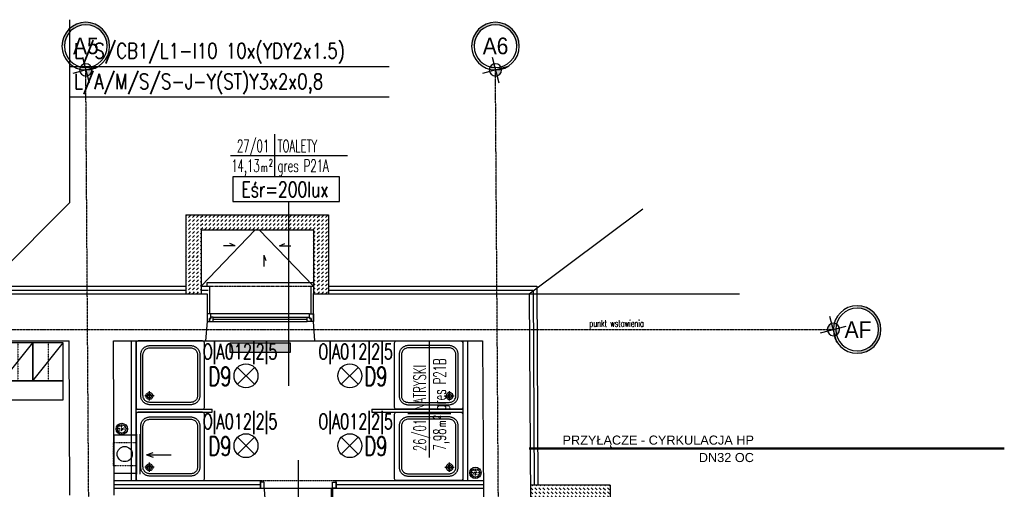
# Model space of a CAD drawing. Header units: inches. Extents: x -281236 to -70395, y 38777 to 102341.
# Tile 58 of 244: x -139263 to -137965, y 44031 to 44649. Entities that reach past the tile are written whole.
import ezdxf
from ezdxf.enums import TextEntityAlignment as Align

# ---------------------------------------------------------------- set-up
doc = ezdxf.new("R2010")
doc.units = ezdxf.units.IN
doc.header["$MEASUREMENT"] = 0
for name, pattern in [('00-inst$0$DASHDOT', [1, 0.5, -0.25, 0, -0.25]), ('CENTER', [2, 1.25, -0.25, 0.25, -0.25]), ('DASHDOT', [1, 0.5, -0.25, 0, -0.25]), ('DASHED', [0.75, 0.5, -0.25]), ('DASHED2', [0.375, 0.25, -0.125])]:
    doc.linetypes.add(name, pattern=pattern)
doc.layers.get('0').update_dxf_attribs({"color": 101})
doc.layers.add('0-obrys plyty', color=24, linetype='Continuous', plot=False)
doc.layers.add('0-pomoc', color=21, linetype='Continuous', plot=False)
for name, color, linetype in [('beton_hatch', 145, 'Continuous'), ('Cieniutko', 8, 'Continuous'), ('Drz---drzwi', 5, 'Continuous'), ('E-90', 6, 'Continuous'), ('E-OPIS-POM', 6, 'Continuous'), ('E35', 6, 'Continuous'), ('Ins-kan', 54, 'Continuous'), ('Ins-went', 141, 'Continuous'), ('Ins-went-opis', 141, 'Continuous'), ('Okn---okna', 5, 'Continuous'), ('Os-osie glowne', 8, 'CENTER'), ('Os-osie-opis', 8, 'Continuous'), ('piony_K_nr', 240, 'Continuous'), ('Sc-cegla pelna', 32, 'Continuous'), ('Sc-gk', 120, 'Continuous'), ('Sc-gk-hatch', 8, 'Continuous'), ('Sc-izolacja term-obrys', 132, 'Continuous'), ('Sc-izolacja term-styropian', 151, 'STYROPIAN-KA'), ('Sc-nad', 5, 'DASHED2'), ('Sc-nadproza kon', 5, 'DASHED2'), ('Sc-systemowe', 150, 'Continuous'), ('studzienki_widok', 52, 'Continuous'), ('W-otwor-strop', 126, 'Continuous'), ('Wyp-grzejniki', 56, 'Continuous'), ('Wyp-meble', 155, 'Continuous'), ('Wyp-sanitar', 131, 'Continuous')]:
    doc.layers.add(name, color=color, linetype=linetype)
doc.layers.add('CH woda', color=140, linetype='Continuous', lineweight=50)
doc.styles.add('dwg_opis duży', font='ARIAL.TTF', dxfattribs={"width": 0.9})
doc.styles.add('KA wymiar', font='romans.shx', dxfattribs={"width": 0.6})
doc.styles.add('ROMANS', font='romans', dxfattribs={"width": 0.85})
doc.styles.add('TYTUL2', font='ARIAL.TTF')
doc.linetypes.add('BATTING', pattern='A,0.0001,-0.1,[134,ltypeshp.shx,S=0.1,R=0,X=-0.1,Y=0],-0.2,[134,ltypeshp.shx,S=0.1,R=180,X=0.1,Y=0],-0.1', length=0.4001)
doc.linetypes.add('STYROPIAN-KA', pattern='A,0.0001,-0.1,[135,ltypeshp.shx,S=0.1,R=0,X=-0.1,Y=0],0,[135,ltypeshp.shx,S=0.1,R=180,X=0.1,Y=0],-0.1', length=0.2001)

# ---------------------------------------------------------------- blocks, each defined once
blk = doc.blocks.new('_kdfjgkfh')
at = {"linetype": 'Continuous'}
for p, q in [((40, 0), (0, 0)), ((0, 0), (0, -50)), ((0, -50), (40, 0)), ((40, -50), (40, 0)), ((0, -50), (40, -50))]:
    blk.add_line(p, q, dxfattribs=at)
at = {"linetype": 'DASHED', "ltscale": 0.2}
blk.add_line((20, 0), (20, -50), dxfattribs=at)
blk = doc.blocks.new('pow')
for p, q in [((0, 0.523), (0, -0.523)), ((-1.075, 0), (1.78, 0))]:
    blk.add_line(p, q)
at = {"style": 'KA wymiar', "width": 0.6}
for s, height, p in [('2', 0.18, (-0.139, -0.27)), ('m', 0.21, (-0.333, -0.401))]:
    blk.add_text(s, height=height, dxfattribs=at).set_placement(p)
for tag, p in [('01', (-0.131, 0.084)), ('000.00', (-0.364, -0.401))]:
    blk.add_attdef(tag, text='', height=0.3, dxfattribs=at).set_placement(p, align=Align.RIGHT)
for tag, p in [('POMIESZCZENIE', (0.071, 0.084)), ('POSADZKA', (0.071, -0.401))]:
    blk.add_attdef(tag, p, '', height=0.3, dxfattribs=at)
blk = doc.blocks.new('_0630_DRZWI_90')
at = {"ltscale": 7}
for p, q in [((5, 8), (5, 98)), ((6.8, 8), (6.8, 98))]:
    blk.add_line(p, q, dxfattribs=at)
at = {"ltscale": 25}
for p, q in [((50, 19.7), (50, -28.9)), ((5, 8), (0, 8)), ((0, 8), (5, 8)), ((0, 0), (0, 8)), ((5, 0), (0, 0)), ((5, 0), (0, 0)), ((95, 8), (5, 8)), ((5, 8), (5, 0)), ((95, 8), (95, 0)), ((100, 8), (95, 8)), ((95, 0), (100, 0)), ((95, 0), (100, 0)), ((100, 0), (100, 8))]:
    blk.add_line(p, q, dxfattribs=at)
at = {"ltscale": 7}
blk.add_arc((5, 8), 90, 0, 90, dxfattribs=at)
blk = doc.blocks.new('ramiak140')
at = {"layer": 'Okn---okna'}
for p, q in [((-10, 135), (-10, 5)), ((-6, 8), (-6, 132)), ((-3, 8), (-3, 132)), ((0, 8), (0, 132))]:
    blk.add_line(p, q, dxfattribs=at)
for points in [[(-10, 135), (-10, 140), (0, 140), (0, 137), (-4, 137), (-4, 135)], [(-6, 132), (-6, 135), (-4, 135), (-4, 137), (0, 137), (0, 135), (0, 132)], [(-10, 5), (-10, 0), (0, 0), (0, 3), (-4, 3), (-4, 5)], [(-6, 8), (-6, 5), (-4, 5), (-4, 3), (0, 3), (0, 5), (0, 8)]]:
    blk.add_lwpolyline(points, close=True, dxfattribs=at)
blk = doc.blocks.new('_gslkflhklgj')
at = {"linetype": '00-inst$0$DASHDOT', "ltscale": 5}
for p, q in [((7.5, 0), (-7.5, 0)), ((0, -7.5), (0, 7.5))]:
    blk.add_line(p, q, dxfattribs=at)
for radius in [7.5, 5.5]:
    blk.add_circle((0, 0), radius)
blk = doc.blocks.new('brod_90x90')
at = {"layer": 'Wyp-sanitar'}
for points in [[(17.5, -15), (17.5, 70.1), (17.3, 71), (16.8, 71.8), (16, 72.3), (15, 72.5), (-69.9, 72.5), (-70.9, 72.3), (-71.7, 71.8), (-72.3, 71), (-72.5, 70.1), (-72.5, -15), (-72.3, -15.9), (-71.7, -16.8), (-70.9, -17.3), (-69.9, -17.5), (15, -17.5), (16, -17.3), (16.8, -16.8), (17.3, -16)], [(-53.8, 66.5), (-1.1, 66.5), (-0.2, 66.5), (0.6, 66.4), (1.5, 66.3), (2.3, 66.1), (3.1, 65.9), (3.8, 65.7), (4.6, 65.4), (5.3, 65.1), (5.9, 64.7), (6.5, 64.3), (7.1, 63.9), (7.7, 63.4), (8.2, 62.9), (8.7, 62.4), (9.1, 61.8), (9.5, 61.2), (9.9, 60.6), (10.3, 59.9), (10.6, 59.2), (10.8, 58.5), (11, 57.8), (11.2, 57), (11.4, 56.3), (11.5, 55.5), (11.5, 54.6), (11.5, 53.8), (11.5, 53.8), (11.5, 1.2), (11.5, 0.4), (11.5, -0.4), (11.4, -1.2), (11.2, -2), (11, -2.7), (10.8, -3.4), (10.6, -4.1), (10.3, -4.8), (9.9, -5.5), (9.5, -6.1), (9.1, -6.7), (8.7, -7.3), (8.2, -7.8), (7.7, -8.3), (7.1, -8.8), (6.5, -9.2), (5.9, -9.7), (5.3, -10), (4.6, -10.4), (3.8, -10.7), (3.1, -10.9), (2.3, -11.1), (1.5, -11.3), (0.6, -11.4), (-0.2, -11.5), (-1.1, -11.5), (-1.1, -11.5), (-53.8, -11.5), (-54.7, -11.5), (-55.6, -11.4), (-56.4, -11.3), (-57.2, -11.1), (-58, -10.9), (-58.7, -10.6), (-59.5, -10.3), (-60.2, -9.9), (-60.8, -9.5), (-61.5, -9.1), (-62.1, -8.6), (-62.6, -8.1), (-63.2, -7.5), (-63.7, -6.9), (-64.1, -6.3), (-64.6, -5.7), (-64.9, -5), (-65.3, -4.3), (-65.6, -3.6), (-65.8, -2.8), (-66, -2.1), (-66.2, -1.3), (-66.3, -0.5), (-66.4, 0.3), (-66.4, 1.2), (-66.4, 53.8), (-66.4, 54.7), (-66.3, 55.5), (-66.2, 56.3), (-66, 57.1), (-65.8, 57.9), (-65.6, 58.6), (-65.3, 59.3), (-64.9, 60), (-64.6, 60.7), (-64.1, 61.3), (-63.7, 62), (-63.2, 62.5), (-62.7, 63.1), (-62.1, 63.6), (-61.5, 64.1), (-60.8, 64.5), (-60.2, 64.9), (-59.5, 65.3), (-58.8, 65.6), (-58, 65.9), (-57.2, 66.1), (-56.4, 66.3), (-55.6, 66.4), (-54.7, 66.5), (-53.8, 66.5)], [(-1.2, 63.5), (0.1, 63.4), (1.1, 63.3), (2.1, 63.1), (3, 62.8), (3.9, 62.4), (4.8, 61.9), (5.6, 61.2), (6.3, 60.5), (7, 59.6), (7.5, 58.6), (8, 57.6), (8.3, 56.4), (8.4, 55.6), (8.5, 54.7), (8.5, 53.8), (8.5, 0.6), (8.4, -0.4), (8.3, -1.3), (8, -2.2), (7.7, -3.1), (7.4, -3.9), (6.9, -4.6), (6.4, -5.3), (5.8, -6), (5.1, -6.6), (4.3, -7.1), (3.1, -7.7), (1.9, -8.1), (0.6, -8.4), (0, -8.4), (-0.6, -8.5), (-1.2, -8.5), (-54.4, -8.5), (-55.4, -8.4), (-56.4, -8.2), (-57.4, -7.9), (-58.3, -7.5), (-59.1, -7), (-59.9, -6.5), (-60.6, -5.9), (-61.3, -5.1), (-61.9, -4.3), (-62.5, -3.2), (-62.9, -2.2), (-63.2, -1), (-63.4, 0.2), (-63.4, 1.2), (-63.4, 54.3), (-63.3, 55.6), (-63, 56.7), (-62.6, 57.8), (-62.1, 58.9), (-61.5, 59.9), (-60.8, 60.7), (-60, 61.4), (-59, 62.1), (-58, 62.6), (-57, 63), (-56, 63.3), (-54.9, 63.4), (-53.8, 63.5)], [(0, 4.5), (0.9, 4.4), (1.8, 4.1), (2.6, 3.7), (3.2, 3.2), (3.8, 2.5), (4.2, 1.8), (4.4, 1), (4.5, 0.1), (4.4, -0.8), (4.2, -1.7), (3.8, -2.5), (3.2, -3.2), (2.6, -3.8), (1.8, -4.2), (0.9, -4.4), (0, -4.5), (-0.9, -4.4), (-1.8, -4.2), (-2.6, -3.8), (-3.2, -3.2), (-3.8, -2.5), (-4.2, -1.7), (-4.4, -0.8), (-4.5, 0.1), (-4.4, 1), (-4.2, 1.8), (-3.8, 2.5), (-3.2, 3.2), (-2.6, 3.7), (-1.8, 4.1), (-0.9, 4.4)], [(0, -2.7), (-1, -2.4), (-1.9, -1.9), (-2.4, -1), (-2.6, 0), (-2.4, 1), (-1.9, 1.8), (-1, 2.4), (0, 2.6), (1, 2.4), (1.9, 1.8), (2.4, 1), (2.6, 0), (2.4, -1), (1.9, -1.9), (1, -2.4)]]:
    blk.add_lwpolyline(points, close=True, dxfattribs=at)
for points in [[(5.9, 0), (-6.5, 0)], [(0, 6.4), (0, -6.1)]]:
    blk.add_lwpolyline(points, dxfattribs=at)
blk = doc.blocks.new('_opis_osi')
blk.add_hatch(color=256).paths.add_polyline_path([(32, -32), (28.8, -32, -1), (-28.8, -32), (-32, -32, 1)])
at = {"layer": 'Defpoints'}
h = blk.add_hatch(color=256, dxfattribs=at)
h.paths.add_polyline_path([(-2.2, -8, 0.414214), (8, -2.2), (0, 0)])
h.paths.add_polyline_path([(-8, 2.2), (0, 0), (2.2, 8, 0.414214)])
for radius in [32, 28.8]:
    blk.add_circle((0, -32), radius)
for p, q in [((4.6, 17.3), (-4.6, -17.3)), ((17.3, -4.6), (-17.3, 4.6))]:
    blk.add_line(p, q, dxfattribs=at)
blk.add_circle((0, 0), 8.32, dxfattribs=at)
at = {"style": 'dwg_opis duży', "width": 0.9}
blk.add_attdef('AXNAMEV', text='', height=22.4, rotation=90, dxfattribs=at).set_placement((0, -32), align=Align.MIDDLE_CENTER)
blk = doc.blocks.new('_opis_osi_liczbowy')
blk.add_hatch(color=256).paths.add_polyline_path([(32, 32), (32, 28.8, -1), (32, -28.8), (32, -32, 1)])
at = {"layer": 'Defpoints'}
h = blk.add_hatch(color=256, dxfattribs=at)
h.paths.add_polyline_path([(-2.2, -8, 0.414214), (8, -2.2), (0, 0)])
h.paths.add_polyline_path([(-8, 2.2), (0, 0), (2.2, 8, 0.414214)])
for radius in [32, 28.8]:
    blk.add_circle((32, 0), radius)
for p, q in [((4.6, 17.3), (-4.6, -17.3)), ((17.3, -4.6), (-17.3, 4.6))]:
    blk.add_line(p, q, dxfattribs=at)
blk.add_circle((0, 0), 8.32, dxfattribs=at)
at = {"style": 'dwg_opis duży', "width": 0.9}
blk.add_attdef('AXNAMEH', text='', height=22.4, rotation=90, dxfattribs=at).set_placement((32, 0), align=Align.MIDDLE_CENTER)
blk = doc.blocks.new('_vxkdjhgkljhkgjhk')
for q in [(14, 6), (30.2, 0)]:
    blk.add_line((0, 0), q)
blk = doc.blocks.new('0630_STRZAŁKA')
at = {"ltscale": 0.5}
for points in [[(0, 0), (-3, -8.6)], [(0, 0), (0, -32.4)], [(0, 0), (3, -8.6)]]:
    blk.add_lwpolyline(points, dxfattribs=at)
blk = doc.blocks.new('G_80')
at = {"layer": 'Wyp-grzejniki'}
h = blk.add_hatch(dxfattribs=at)
h.set_pattern_fill('DOTS', color=256, scale=0.5, angle=90, style=0)
h.set_pattern_definition([(90, (-37823.9399, -77504.90915), (-0.79375, 0.396875), [0, -0.79375])])
h.paths.add_polyline_path([(80, -12), (80, 0), (0, 0), (0, -12)])
blk.add_lwpolyline([(0, 0), (0, -12), (80, -12), (80, 0)], close=True, dxfattribs=at)

msp = doc.modelspace()

# ---------------------------------------------------------------- hatches: boundary and pattern name
at = {"layer": 'beton_hatch'}
h = msp.add_hatch(dxfattribs=at)
h.set_pattern_fill('DASH', color=256, scale=30, angle=45, style=0)
h.set_pattern_definition([(45, (3077.6186, 0.1897), (4e-16, 5.30330086), [3.75, -3.75])])
h.paths.add_polyline_path([(-138947.27, 44392.42), (-138952.27, 44392.42), (-138952.27, 44372.42), (-138947.27, 44372.42)])
h.paths.add_polyline_path([(-138855.77, 44392.42), (-138947.27, 44392.42), (-138947.27, 44372.42), (-138875.77, 44372.42), (-138875.77, 44288.35), (-138855.77, 44288.35)])
h.paths.add_polyline_path([(-138952.27, 44392.42), (-139043.77, 44392.42), (-139043.77, 44288.35), (-139023.77, 44288.35), (-139023.77, 44372.42), (-138952.27, 44372.42)])
h = msp.add_hatch(dxfattribs=at)
h.set_pattern_fill('DASH', color=256, scale=30, angle=-45, style=0)
h.set_pattern_definition([(315, (-182876.8504, -98085.302), (5.30330086, -1e-15), [3.75, -3.75])])
h.paths.add_polyline_path([(-138484.62, 43939.58), (-138484.62, 43944.58), (-138504.62, 43944.58), (-138504.62, 43939.58)])
h.paths.add_polyline_path([(-138484.62, 43848.08), (-138484.62, 43939.58), (-138504.62, 43939.58), (-138504.62, 43868.08), (-138588.69, 43868.08), (-138588.69, 43848.08)])
h.paths.add_polyline_path([(-138484.62, 43944.58), (-138484.62, 44036.08), (-138588.69, 44036.08), (-138588.69, 44016.08), (-138504.62, 44016.08), (-138504.62, 43944.58)])

# ---------------------------------------------------------------- linework, layer by layer
at = {"layer": '0-obrys plyty'}
msp.add_lwpolyline([(-139015.77, 44245.64), (-139015.77, 44245.64)], dxfattribs=at)
at = {"layer": '0-pomoc'}
for q in [(-138441.31, 44400.1), (-138441.31, 44400.1), (-138314.11, 44288.16), (-138314.11, 44288.16)]:
    msp.add_line((-138591.11, 44288.16), q, dxfattribs=at)
at = {"layer": 'CH woda'}
msp.add_line((-138591.07, 44084.38), (-137964.95, 44084.38), dxfattribs=at)
at = {"layer": 'Cieniutko', "linetype": 'Continuous'}
for p, q in [((-138952.27, 44372.42), (-139023.77, 44298.35)), ((-138947.27, 44372.42), (-138875.77, 44298.35))]:
    msp.add_line(p, q, dxfattribs=at)
at = {"layer": 'E35'}
for p, q in [((-139197, 44649.21), (-139197, 44407.96)), ((-138776.03, 44587.34), (-139197, 44587.34)), ((-138776.03, 44546.98), (-139197, 44546.98)), ((-139197, 44407.96), (-139409.86, 44195.11)), ((-138908.41, 44409.85), (-138908.41, 44166.89)), ((-138975.7, 44169.02), (-138953.43, 44191.29)), ((-138975.7, 44191.29), (-138953.43, 44169.02)), ((-138816.64, 44169.02), (-138838.91, 44191.29)), ((-138816.64, 44191.29), (-138838.91, 44169.02)), ((-138975.7, 44099.28), (-138953.43, 44077.01)), ((-138975.7, 44077.01), (-138953.43, 44099.28)), ((-138816.64, 44099.28), (-138838.91, 44077.01)), ((-138816.64, 44077.01), (-138838.91, 44099.28))]:
    msp.add_line(p, q, dxfattribs=at)
at = {"layer": 'E35', "linetype": 'Continuous', "ltscale": 0.3}
msp.add_lwpolyline([(-138981.69, 44409.85), (-138841.35, 44409.85), (-138841.35, 44442.13), (-138981.69, 44442.13)], close=True, dxfattribs=at)
at = {"layer": 'E35'}
for centre in [(-138964.56, 44180.15), (-138827.77, 44180.15), (-138964.56, 44088.15), (-138827.77, 44088.15)]:
    msp.add_circle(centre, 15.75, dxfattribs=at)
at = {"layer": 'Ins-went'}
for p, q in [((-139108.44, 44050.79), (-139108.44, 44103.49)), ((-139103.94, 44050.79), (-139103.94, 44103.49)), ((-139138.44, 44052.14), (-139138.44, 44102.14)), ((-139108.44, 44102.14), (-139138.44, 44102.14)), ((-139103.34, 44067.14), (-139103.34, 44087.14)), ((-139138.44, 44052.14), (-139108.44, 44052.14))]:
    msp.add_line(p, q, dxfattribs=at)
msp.add_circle((-139124.44, 44077.14), 10, dxfattribs=at)
at = {"layer": 'Okn---okna'}
for p, q in [((-139015.77, 44298.16), (-139015.77, 44303.16)), ((-139015.77, 44303.16), (-138875.77, 44303.16)), ((-138875.77, 44303.16), (-138875.77, 44298.16)), ((-139017.77, 44226.16), (-138873.77, 44226.16))]:
    msp.add_line(p, q, dxfattribs=at)
at = {"layer": 'Os-osie glowne'}
for p, q in [((-139147.35, 40431.76), (-139175.75, 44583.07)), ((-138607.34, 40431.76), (-138635.74, 44583.07))]:
    msp.add_line(p, q, dxfattribs=at)
msp.add_lwpolyline([(-143378.77, 44241.16), (-138190.25, 44241.16)], dxfattribs=at)
at = {"layer": 'Sc-cegla pelna'}
for p, q in [((-139460.37, 44226.09), (-139197.77, 44226.13)), ((-139196.65, 44023.16), (-139197.77, 44226.16)), ((-139139.33, 44226.14), (-139017.77, 44226.16)), ((-139138.24, 44023.16), (-139139.33, 44226.16)), ((-138873.77, 44226.16), (-138652.77, 44226.16)), ((-138652.77, 44226.16), (-138651.62, 44017.97))]:
    msp.add_line(p, q, dxfattribs=at)
for points in [[(-139460.37, 44226.09), (-139462.87, 44251.64), (-139462.87, 44251.64), (-139462.87, 44288.16), (-139015.77, 44288.16)], [(-139015.77, 44288.16), (-139015.77, 44251.64), (-139015.77, 44251.64), (-139017.77, 44226.16)], [(-138873.77, 44226.16), (-138875.77, 44251.64), (-138875.77, 44251.64), (-138875.77, 44288.16), (-138591.11, 44288.16)], [(-138591.11, 44288.16), (-138589.55, 44016.08)]]:
    msp.add_lwpolyline(points, dxfattribs=at)
at = {"layer": 'Sc-gk'}
for p, q in [((-139115.34, 44042.14), (-139115.34, 44226.15)), ((-139109.34, 44042.14), (-139109.34, 44226.15)), ((-138678.77, 44226.16), (-138678.77, 44042.14)), ((-138672.77, 44226.16), (-138672.77, 44042.14)), ((-139138.34, 44042.14), (-138945.55, 44042.14)), ((-138945.55, 44032.14), (-138945.55, 44042.14)), ((-138845.55, 44042.14), (-138651.75, 44042.14)), ((-138845.55, 44032.14), (-138845.55, 44042.14)), ((-139138.29, 44032.14), (-138945.55, 44032.14)), ((-138845.55, 44032.14), (-138651.7, 44032.14))]:
    msp.add_line(p, q, dxfattribs=at)
at = {"layer": 'Sc-gk-hatch', "linetype": 'BATTING', "ltscale": 0.23}
for p, q in [((-139138.29, 44037.14), (-138945.55, 44037.14)), ((-138845.55, 44037.14), (-138651.7, 44037.14))]:
    msp.add_line(p, q, dxfattribs=at)
at = {"layer": 'Sc-izolacja term-obrys'}
for points in [[(-139442.87, 44298.16), (-139043.77, 44298.16)], [(-139023.77, 44298.16), (-139012.77, 44298.16), (-139012.77, 44261.64)], [(-138878.77, 44261.64), (-138878.77, 44298.16), (-138875.77, 44298.16)], [(-138855.77, 44298.16), (-138581.16, 44298.16), (-138579.66, 44036.08)]]:
    msp.add_lwpolyline(points, dxfattribs=at)
at = {"layer": 'Sc-izolacja term-styropian', "linetype": 'BATTING', "ltscale": 1.2}
msp.add_line((-139023.77, 44293.16), (-139014.35, 44293.16), dxfattribs=at)
at = {"layer": 'Sc-izolacja term-styropian', "linetype": 'BATTING', "ltscale": 0.25}
for points in [[(-139442.87, 44293.16), (-139043.77, 44293.16)], [(-138855.77, 44293.16), (-138586.14, 44293.16), (-138584.66, 44036.08)]]:
    msp.add_lwpolyline(points, dxfattribs=at)
at = {"layer": 'Sc-nad'}
msp.add_line((-138945.55, 44042.14), (-138845.55, 44042.14), dxfattribs=at)
at = {"layer": 'Sc-nadproza kon', "linetype": 'DASHDOT', "ltscale": 0.5}
msp.add_line((-139012.77, 44298.16), (-138878.77, 44298.16), dxfattribs=at)
at = {"layer": 'Sc-systemowe'}
for p, q in [((-139109.34, 44136.14), (-139009.34, 44136.14)), ((-139109.34, 44132.14), (-139009.34, 44132.14)), ((-139009.34, 44132.14), (-139009.34, 44136.14)), ((-138798.77, 44136.14), (-138678.77, 44136.14)), ((-138798.77, 44136.14), (-138798.77, 44132.14)), ((-138798.77, 44132.14), (-138678.77, 44132.14))]:
    msp.add_line(p, q, dxfattribs=at)
at = {"layer": 'studzienki_widok'}
for p, q in [((-139043.77, 44392.42), (-138855.77, 44392.42)), ((-139043.77, 44392.42), (-139043.77, 44288.16)), ((-138855.77, 44392.42), (-138855.77, 44288.16)), ((-139023.77, 44372.42), (-138875.77, 44372.42)), ((-139023.77, 44372.42), (-139023.77, 44288.16)), ((-138875.77, 44372.42), (-138875.77, 44288.16)), ((-138484.62, 44036.08), (-138589.66, 44036.08)), ((-138484.62, 44036.08), (-138484.62, 43848.08))]:
    msp.add_line(p, q, dxfattribs=at)
at = {"layer": 'W-otwor-strop', "linetype": 'DASHED2', "ltscale": 0.3}
msp.add_lwpolyline([(-139139.44, 44062.14), (-139109.44, 44062.14), (-139109.44, 44092.14), (-139139.44, 44092.14)], close=True, dxfattribs=at)
at = {"layer": 'Wyp-meble'}
msp.add_lwpolyline([(-139445.43, 44173.5), (-139445.43, 44148.5), (-139205.43, 44148.5), (-139205.43, 44173.5)], close=True, dxfattribs=at)

# ---------------------------------------------------------------- block references
at = {"layer": 'Cieniutko', "linetype": 'Continuous', "yscale": 0.5, "zscale": 0.5}
for p, xscale in [((-138978.99, 44351.24), -0.5), ((-138920.54, 44351.24), 0.5)]:
    msp.add_blockref('_vxkdjhgkljhkgjhk', p, dxfattribs=dict(at, xscale=xscale))
at = {"layer": 'Cieniutko', "linetype": 'Continuous', "xscale": 0.5, "yscale": 0.5, "zscale": 0.5, "rotation": 270}
msp.add_blockref('_vxkdjhgkljhkgjhk', (-138941.25, 44339.27), dxfattribs=at)
at = {"layer": 'Drz---drzwi', "rotation": 180}
msp.add_blockref('_0630_DRZWI_90', (-138845.55, 44040.14), dxfattribs=at)
at = {"layer": 'E-OPIS-POM', "xscale": 54, "yscale": 54, "zscale": 54}
msp.add_blockref('pow', (-138926.89, 44470.36), dxfattribs=at).add_auto_attribs({'000.00': '14,13', '01': '27/01', 'POMIESZCZENIE': 'TOALETY', 'POSADZKA': 'gres P21A'})
at = {"layer": 'E-OPIS-POM', "xscale": 54, "yscale": 54, "zscale": 54, "rotation": 90}
msp.add_blockref('pow', (-138722.8, 44130.56), dxfattribs=at).add_auto_attribs({'000.00': '7,98', '01': '26/01', 'POMIESZCZENIE': 'NATRYSKI', 'POSADZKA': 'gres P21B'})
at = {"layer": 'Ins-kan'}
for p in [(-139128.31, 44110.25), (-138662.15, 44052.38)]:
    msp.add_blockref('_gslkflhklgj', p, dxfattribs=at)
at = {"layer": 'Ins-went-opis', "rotation": 90}
msp.add_blockref('0630_STRZAŁKA', (-139095.7, 44076), dxfattribs=at)
at = {"layer": 'Okn---okna', "rotation": 270}
msp.add_blockref('ramiak140', (-139015.77, 44251.64), dxfattribs=at)
at = {"layer": 'Os-osie-opis'}
ref = msp.add_blockref('_opis_osi_liczbowy', (-139175.75, 44583.07), dxfattribs=dict(at, xscale=-0.9799999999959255, yscale=0.9799999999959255, zscale=0.9799999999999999, rotation=270))
ref.add_attrib('AXNAMEH', 'A5', dxfattribs={"layer": '0', "height": 21.952, "style": 'dwg_opis duży', "width": 0.9}).set_placement((-139175.6, 44614.79), align=Align.MIDDLE_CENTER)
ref = msp.add_blockref('_opis_osi_liczbowy', (-138635.74, 44583.07), dxfattribs=dict(at, xscale=-0.9799999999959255, yscale=0.9799999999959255, zscale=0.9799999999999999, rotation=270))
ref.add_attrib('AXNAMEH', 'A6', dxfattribs={"layer": '0', "height": 21.952, "style": 'dwg_opis duży', "width": 0.9}).set_placement((-138635.59, 44614.7), align=Align.MIDDLE_CENTER)
ref = msp.add_blockref('_opis_osi', (-138190.25, 44241.16), dxfattribs=dict(at, xscale=-0.9799999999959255, yscale=0.9799999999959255, zscale=0.9799999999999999, rotation=90))
ref.add_attrib('AXNAMEV', 'AF', dxfattribs={"layer": '0', "height": 21.952, "style": 'dwg_opis duży', "width": 0.9}).set_placement((-138157.79, 44241.16), align=Align.MIDDLE_CENTER)
at = {"layer": 'Wyp-grzejniki'}
msp.add_blockref('G_80', (-138985.77, 44223.16), dxfattribs=at)
at = {"layer": 'Wyp-meble'}
for p in [(-139285.43, 44223.5), (-139245.43, 44223.5)]:
    msp.add_blockref('_kdfjgkfh', p, dxfattribs=at)
at = {"layer": 'Wyp-sanitar', "rotation": 270}
for p in [(-139091.84, 44153.67), (-139091.84, 44059.67)]:
    msp.add_blockref('brod_90x90', p, dxfattribs=at)
at = {"layer": 'Wyp-sanitar', "xscale": -1, "rotation": 90}
for p in [(-138696.27, 44153.67), (-138696.27, 44059.67)]:
    msp.add_blockref('brod_90x90', p, dxfattribs=at)

# ---------------------------------------------------------------- texts
at = {"layer": '0-pomoc', "style": 'ROMANS', "width": 0.7}
msp.add_text('punkt wstawienia', height=9, dxfattribs=at).set_placement((-138511.91, 44244.67))
at = {"layer": 'E-90', "style": 'ROMANS'}
for s, rotation, width, p in [('Eśr=200lux', 360, 0.75, (-138913.03, 44425.69)), ('O|A012|2|5', 0, 0.7, (-138972.29, 44210.68)), ('O|A012|2|5', 360, 0.7, (-138820.04, 44210.68)), ('O|A012|2|5', 0, 0.7, (-138972.29, 44118.67)), ('O|A012|2|5', 360, 0.7, (-138820.04, 44118.67))]:
    msp.add_text(s, height=20, rotation=rotation, dxfattribs=dict(at, width=width)).set_placement(p, align=Align.MIDDLE)
at = {"layer": 'E35', "style": 'ROMANS', "width": 0.8}
for s, p in [('L/S/CB1/L1-l10 10x(YDY2x1.5)', (-139191.24, 44598.29)), ('L/A/M/S/S-J-Y(ST)Y3x2x0,8', (-139191.24, 44557.93))]:
    msp.add_text(s, height=20, dxfattribs=at).set_placement(p)
at = {"layer": 'E35', "style": 'ROMANS', "width": 0.7}
for p in [(-138998.93, 44179.59), (-138793.41, 44179.59), (-138998.93, 44087.58), (-138793.41, 44087.58)]:
    msp.add_text('D9', height=25, dxfattribs=at).set_placement(p, align=Align.MIDDLE)
at = {"layer": 'piony_K_nr', "style": 'TYTUL2', "width": 0.9}
for s, p in [('24', (-139132.75, 44107.35, -76.7)), ('25', (-138666.6, 44049.47, -76.7))]:
    msp.add_text(s, height=6.5, dxfattribs=at).set_placement(p)
at = {"layer": 'Sc-cegla pelna', "style": 'TYTUL2'}
for s, p in [('PRZYŁĄCZE - CYRKULACJA HP', (-138547.36, 44089.51, -68.18)), ('DN32 OC', (-138367.66, 44066.59, -68.18))]:
    msp.add_text(s, height=12, dxfattribs=at).set_placement(p)

doc.saveas('drawing.dxf')
